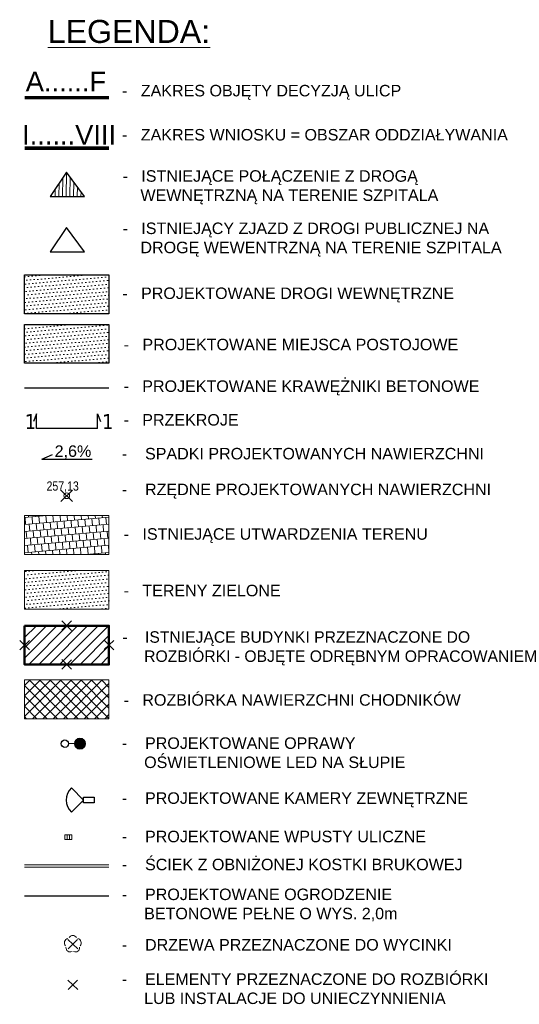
# Model space of a CAD drawing. Header units: metres. Extents: x 6555781 to 6555955, y 5574102 to 5574196.
# Tile 4 of 4: x 6555912 to 6555955, y 5574111 to 5574196. Entities that reach past the tile are written whole.
import ezdxf

# ---------------------------------------------------------------- set-up
doc = ezdxf.new("R2010")
doc.units = ezdxf.units.M
doc.header["$PDMODE"] = 35
doc.header["$PDSIZE"] = 0.5
doc.linetypes.add('HIDDEN', pattern=[9.525, 6.35, -3.175])
for name, color, linetype, lineweight in [('!EE_KABEL_OSW', 1, 'Continuous', 30), ('-- wymiary', 250, 'Continuous', 18), ('__krawężniki', 152, 'Continuous', 30), ('__likwidacje', 1, 'Continuous', 30), ('__MGB_JT_odległości', 6, 'Continuous', 90), ('__ogrodzenie', 7, 'FENCELINE1', 30), ('__opisy', 7, 'Continuous', 0), ('__przekroje', 140, 'Continuous', 30), ('__rozbiórka', 1, 'Continuous', 5), ('__rzędne', 4, 'Continuous', 15), ('__spadki', 7, 'Continuous', 30), ('__szraf kostka', 251, 'Continuous', 20), ('__szraf zieleń', 3, 'Continuous', 20), ('__tt', 30, 'Continuous', 30), ('__wpusty', 5, 'Continuous', 5), ('__ściek', 5, 'Continuous', 5), ('I-ee-teletechnika', 30, 'Continuous', 35), ('OBOP', 7, 'Continuous', 13), ('OPISY_KAMA', 7, 'Continuous', 0)]:
    doc.layers.add(name, color=color, linetype=linetype, lineweight=lineweight)
doc.layers.add('312-budynek ewidencyjny', color=251, linetype='Continuous')
doc.layers.add('__miejsca postojowe', color=7, linetype='Continuous')
doc.layers.add('__zakres inw.', color=7, linetype='Continuous', lineweight=0, true_color=0xf62c8b)
doc.layers.get('__MGB_JT_odległości').off()
doc.styles.add('arial narrow', font='ARIALN.TTF', dxfattribs={"height": 0.8})
doc.styles.add('maciek', font='tahoma.ttf', dxfattribs={"height": 1})
doc.styles.add('PIOTR', font='romans.shx', dxfattribs={"width": 0.7})
doc.styles.get("Standard").update_dxf_attribs({"font": 'arial.ttf'})
doc.linetypes.add('FENCELINE1', pattern='A,6.35,-2.54,[133,ltypeshp.shx,S=2.54,R=0,X=-2.54,Y=0],-2.54,25.4', length=36.83)

# ---------------------------------------------------------------- blocks, each defined once
blk = doc.blocks.new('wjazd')
at = {"layer": 'OPISY_KAMA', "lineweight": 5, "ltscale": 4}
h = blk.add_hatch(dxfattribs=at)
h.set_pattern_fill('LINE', color=6, scale=0.1, angle=90)
h.set_pattern_definition([(90, (-6554059.89814, -5572993.2684), (-0.3175, 2e-17), [])])
h.paths.add_polyline_path([(1656.293, 1286.896), (1654.732, 1288.999), (1653.303, 1286.896)])
at = {"layer": 'OPISY_KAMA', "color": 6, "lineweight": 30, "ltscale": 4}
for p, q in [((1654.732, 1288.999), (1653.303, 1286.896)), ((1656.293, 1286.896), (1654.732, 1288.999)), ((1653.303, 1286.896), (1656.293, 1286.896))]:
    blk.add_line(p, q, dxfattribs=at)
blk = doc.blocks.new('*U736')
at = {"linetype": 'Continuous', "lineweight": 15}
h = blk.add_hatch(color=0, dxfattribs=at)
h.dxf.hatch_style = 1
edge = h.paths.add_edge_path()
edge.add_arc((1307, 0), 481, 0, 360)
at = {"color": 0, "linetype": 'Continuous', "lineweight": 15}
blk.add_line((826, 0), (322, 0), dxfattribs=at)
blk.add_circle((1307, 0), 481, dxfattribs=at)
at = {"color": 0, "linetype": 'Continuous', "lineweight": 25}
blk.add_ellipse((0, 0), major_axis=(322, 1), ratio=1, start_param=3.141543, end_param=9.424728, dxfattribs=at)
blk = doc.blocks.new('wpust')
at = {"layer": '__wpusty'}
for p, q in [((6549616.479, 5571710.122), (6549616.116, 5571709.953)), ((6549616.564, 5571709.941), (6549616.201, 5571709.772))]:
    blk.add_line(p, q, dxfattribs=at)
blk.add_lwpolyline([(6549616.286, 5571709.59), (6549616.032, 5571710.134), (6549616.394, 5571710.303), (6549616.648, 5571709.76)], close=True, dxfattribs=at)
blk = doc.blocks.new('OBOP02_01')
at = {"layer": 'OBOP', "color": 0, "lineweight": 18}
blk.add_circle((0, 0), 0.1, dxfattribs=at)
for centre, start, end in [((-0.71, 0.23), 102.1471, 221.8529), ((0, 0.75), 30.1471, 149.8529), ((0.71, 0.23), 318.1471, 77.8529), ((-0.44, -0.61), 174.1471, 293.8529), ((0.44, -0.61), 246.1471, 5.8529)]:
    blk.add_arc(centre, 0.75, start, end, dxfattribs=at)
blk = doc.blocks.new('kamera')
at = {"layer": '__tt'}
for q in [(1654.016, 1252.961), (1654.016, 1250.84)]:
    blk.add_line((1655.077, 1251.901), q, dxfattribs=at)
blk.add_lwpolyline([(1655.077, 1252.147), (1655.988, 1252.147), (1655.988, 1251.654), (1655.077, 1251.654)], close=True, dxfattribs=at)
blk.add_arc((1655.077, 1251.901), 1.5, 135, 225, dxfattribs=at)

msp = doc.modelspace()

# ---------------------------------------------------------------- hatches: boundary and pattern name
at = {"layer": '-- wymiary'}
h = msp.add_hatch(dxfattribs=at)
h.set_pattern_fill('ANSI31', color=1, scale=0.2)
h.set_pattern_definition([(45, (201.9594, -138.74734), (-0.449012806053, 0.449012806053), [])])
h.paths.add_polyline_path([(6555912.151, 5574140.262), (6555915.821, 5574140.262), (6555919.492, 5574140.262), (6555919.492, 5574141.95), (6555919.492, 5574143.628), (6555915.821, 5574143.638), (6555912.151, 5574143.628), (6555912.151, 5574141.95)])
at = {"layer": '__rozbiórka'}
h = msp.add_hatch(dxfattribs=at)
h.set_pattern_fill('NET', color=256, scale=0.2, angle=45)
h.set_pattern_definition([(45, (6555875.7697, 5574285.25194), (-0.4490128, 0.4490128), []), (135, (6555875.7697, 5574285.25194), (-0.4490128, -0.4490128), [])])
h.paths.add_polyline_path([(6555912.151, 5574135.539), (6555919.492, 5574135.539), (6555919.492, 5574138.914), (6555912.151, 5574138.914)])
at = {"layer": '__szraf kostka', "lineweight": 20}
h = msp.add_hatch(dxfattribs=at)
h.set_pattern_fill('DOTS', color=256, scale=0.2, angle=4.92804)
h.set_pattern_definition([(4.92804, (6556077.7291, 5574201.6318), (0.1308885, 0.32996366), [0, -0.3175])])
h.paths.add_polyline_path([(6555912.151, 5574170.765), (6555919.492, 5574170.765), (6555919.492, 5574174.141), (6555912.151, 5574174.141)])
at = {"layer": '__szraf kostka', "lineweight": 20, "true_color": 0xff8080}
h = msp.add_hatch(dxfattribs=at)
h.set_pattern_fill('DOTS', color=11, scale=0.2, angle=4.928)
h.set_pattern_definition([(4.928, (6556077.7291, 5574210.1838), (0.1308887, 0.3299636), [0, -0.3175])])
h.paths.add_polyline_path([(6555912.151, 5574166.451), (6555919.492, 5574166.451), (6555919.492, 5574169.827), (6555912.151, 5574169.827)])
at = {"layer": '__szraf kostka'}
h = msp.add_hatch(dxfattribs=at)
h.set_pattern_fill('AR-B88', color=256, scale=0.003, angle=5)
h.set_pattern_definition([(5, (6555875.03376, 5574262.99764), (-0.05313, 0.6072803), []), (95, (6555875.03376, 5574262.99764), (-0.3567703, 0.5807152), [0.6096, -0.6096])])
h.paths.add_polyline_path([(6555912.151, 5574149.833), (6555919.492, 5574149.833), (6555919.492, 5574153.209), (6555912.151, 5574153.209)])
at = {"layer": '__szraf zieleń', "lineweight": 20}
h = msp.add_hatch(dxfattribs=at)
h.set_pattern_fill('DOTS', color=256, scale=0.2, angle=4.92804)
h.set_pattern_definition([(4.92804, (6556077.7291, 5574184.28762), (0.1308885, 0.32996366), [0, -0.3175])])
h.paths.add_polyline_path([(6555912.151, 5574145.056), (6555919.492, 5574145.056), (6555919.492, 5574148.432), (6555912.151, 5574148.432)])

# ---------------------------------------------------------------- linework, layer by layer
at = {"layer": '-- wymiary', "color": 1, "linetype": 'ByBlock', "lineweight": 18}
for p, q in [((6555916.246, 5574143.222), (6555915.397, 5574144.054)), ((6555915.399, 5574143.234), (6555916.244, 5574144.042)), ((6555912.575, 5574141.523), (6555911.726, 5574142.356)), ((6555911.728, 5574141.536), (6555912.573, 5574142.343)), ((6555919.917, 5574141.534), (6555919.068, 5574142.366)), ((6555919.07, 5574141.546), (6555919.914, 5574142.354)), ((6555916.246, 5574139.846), (6555915.397, 5574140.679)), ((6555915.399, 5574139.859), (6555916.244, 5574140.666))]:
    msp.add_line(p, q, dxfattribs=at)
at = {"layer": '312-budynek ewidencyjny', "linetype": 'Continuous', "lineweight": 50, "flags": 128}
msp.add_lwpolyline([(6555912.151, 5574143.628), (6555919.492, 5574143.628), (6555919.492, 5574140.252), (6555912.151, 5574140.252)], close=True, dxfattribs=at)
at = {"layer": '__krawężniki'}
msp.add_line((6555912.151, 5574164.322), (6555919.492, 5574164.322), dxfattribs=at)
at = {"layer": '__likwidacje', "color": 1}
for p, q in [((6555916.784, 5574115.529, 257.441), (6555915.915, 5574116.341, 257.441)), ((6555915.937, 5574115.521, 257.441), (6555916.762, 5574116.349, 257.441)), ((6555916.784, 5574111.991, 257.441), (6555915.915, 5574112.803, 257.441)), ((6555915.937, 5574111.983, 257.441), (6555916.762, 5574112.811, 257.441))]:
    msp.add_line(p, q, dxfattribs=at)
at = {"layer": '__miejsca postojowe', "flags": 128}
for points in [[(6555912.151, 5574174.141), (6555919.492, 5574174.141), (6555919.492, 5574170.765), (6555912.151, 5574170.765)], [(6555912.151, 5574169.827), (6555919.492, 5574169.827), (6555919.492, 5574166.451), (6555912.151, 5574166.451)]]:
    msp.add_lwpolyline(points, close=True, dxfattribs=at)
at = {"layer": '__ogrodzenie', "ltscale": 0.07}
msp.add_lwpolyline([(6555912.151, 5574120.141), (6555919.492, 5574120.141)], dxfattribs=at)
at = {"layer": '__opisy', "lineweight": 15, "ltscale": 10}
for points in [[(6555912.151, 5574174.141), (6555919.492, 5574174.141), (6555919.492, 5574170.765), (6555912.151, 5574170.765)], [(6555912.151, 5574169.827), (6555919.492, 5574169.827), (6555919.492, 5574166.451), (6555912.151, 5574166.451)], [(6555912.151, 5574153.209), (6555919.492, 5574153.209), (6555919.492, 5574149.833), (6555912.151, 5574149.833)]]:
    msp.add_lwpolyline(points, close=True, dxfattribs=at)
at = {"layer": '__przekroje'}
for p, q in [((6555913.188, 5574162.069), (6555912.921, 5574161.386)), ((6555913.188, 5574160.769), (6555913.188, 5574162.069)), ((6555918.495, 5574160.769), (6555918.495, 5574162.069)), ((6555918.495, 5574162.069), (6555918.761, 5574161.386)), ((6555918.495, 5574160.769), (6555913.188, 5574160.769))]:
    msp.add_line(p, q, dxfattribs=at)
at = {"layer": '__rozbiórka', "flags": 128}
msp.add_lwpolyline([(6555912.151, 5574138.914), (6555919.492, 5574138.914), (6555919.492, 5574135.539), (6555912.151, 5574135.539)], close=True, dxfattribs=at)
at = {"layer": '__rzędne'}
msp.add_point((6555915.821, 5574154.93), dxfattribs=at)
at = {"layer": '__spadki'}
msp.add_line((6555913.641, 5574158.11), (6555914.593, 5574158.523), dxfattribs=at)
msp.add_lwpolyline([(6555913.641, 5574158.11), (6555918.021, 5574158.11)], dxfattribs=at)
at = {"layer": '__szraf kostka', "flags": 128}
msp.add_lwpolyline([(6555912.151, 5574153.209), (6555919.492, 5574153.209), (6555919.492, 5574149.833), (6555912.151, 5574149.833)], close=True, dxfattribs=at)
at = {"layer": '__szraf zieleń'}
for points in [[(6555912.151, 5574148.432), (6555919.492, 5574148.432), (6555919.492, 5574145.056), (6555912.151, 5574145.056)], [(6555912.151, 5574138.914), (6555919.492, 5574138.914), (6555919.492, 5574135.539), (6555912.151, 5574135.539)]]:
    msp.add_lwpolyline(points, close=True, dxfattribs=at)
at = {"layer": '__szraf zieleń', "flags": 128}
msp.add_lwpolyline([(6555912.151, 5574148.432), (6555919.492, 5574148.432), (6555919.492, 5574145.056), (6555912.151, 5574145.056)], close=True, dxfattribs=at)
at = {"layer": '__zakres inw.', "linetype": 'HIDDEN', "ltscale": 0.3, "const_width": 0.3}
msp.add_lwpolyline([(6555912.151, 5574189.549), (6555919.492, 5574189.549)], dxfattribs=at)
at = {"layer": '__zakres inw.', "color": 30, "linetype": 'HIDDEN', "ltscale": 0.3, "const_width": 0.3}
msp.add_lwpolyline([(6555912.151, 5574185.156), (6555919.492, 5574185.156)], dxfattribs=at)
at = {"layer": '__ściek'}
for p, q in [((6555912.151, 5574122.836), (6555919.492, 5574122.836)), ((6555912.151, 5574122.636), (6555919.492, 5574122.636))]:
    msp.add_line(p, q, dxfattribs=at)
at = {"layer": 'OPISY_KAMA', "color": 6, "lineweight": 30, "ltscale": 4}
for p, q in [((6555915.796, 5574178.262), (6555914.367, 5574176.159)), ((6555917.357, 5574176.159), (6555915.796, 5574178.262)), ((6555914.367, 5574176.159), (6555917.357, 5574176.159))]:
    msp.add_line(p, q, dxfattribs=at)

# ---------------------------------------------------------------- block references
at = {"layer": '!EE_KABEL_OSW', "xscale": 0.001, "yscale": 0.001, "zscale": 0.001}
msp.add_blockref('*U736', (6555915.66, 5574133.37), dxfattribs=at)
at = {"layer": '__MGB_JT_odległości'}
msp.add_blockref('wjazd', (6554261.064, 5572894.067), dxfattribs=at)
at = {"layer": '__wpusty', "rotation": 244.9464372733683}
msp.add_blockref('wpust', (4281970.815, 13866929.315), dxfattribs=at)
at = {"layer": 'I-ee-teletechnika', "lineweight": 18, "rotation": 359.9999999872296}
msp.add_blockref('kamera', (6554262.205, 5572876.566), dxfattribs=at)
at = {"layer": 'OBOP', "color": 96, "lineweight": 18, "true_color": 0x008000, "xscale": 0.5, "yscale": 0.5, "zscale": 0.5}
msp.add_blockref('OBOP02_01', (6555916.349, 5574115.935, 257.441), dxfattribs=at)

# ---------------------------------------------------------------- texts
at = {"layer": '__opisy', "color": 0, "lineweight": 15, "ltscale": 10, "attachment_point": 4, "style": 'PIOTR'}
for s, insert, char_height, width in [('{\\L\\W1;\\fArial|b0|i0|c0|p34;LEGENDA:}', (6555914.169, 5574195.299), 2, 14.1296), ('{\\W1;\\fArial|b0|i0|c238|p34;-   \\C256;ZAKRES OBJĘTY DECYZJĄ ULICP}', (6555920.637, 5574190.013), 1, 24.49314), ('{\\W1;\\fArial|b0|i0|c238|p34;-   \\C256;ZAKRES WNIOSKU = OBSZAR ODDZIAŁYWANIA}', (6555920.637, 5574186.321), 1, 33.74566), ('{\\W1;\\fArial|b0|i0|c238|p34;-   PROJEKTOWANE DROGI WEWNĘTRZNE}', (6555920.66, 5574172.391), 1, 29.57881), ('{\\W1;\\fArial|b0|i0|c238|p34;-   PROJEKTOWANE MIEJSCA POSTOJOWE}', (6555920.782, 5574168.076), 1, 30.20303), ('\\A1;{\\W1;\\fArial|b0|i0|c238|p34;-   \\C256;PROJEKTOWANE KRAWĘŻNIKI BETONOWE}', (6555920.763, 5574164.31), 1, 31.76987), ('\\A1;{\\W1;\\fArial|b0|i0|c238|p34;-   \\C256;PRZEKROJE}', (6555920.763, 5574161.526), 1, 10.01296), ('\\A1;{\\W1;\\fArial|b0|i0|c238|p34;-   \\C256; SPADKI PROJEKTOWANYCH NAWIERZCHNI}', (6555920.616, 5574158.586), 1, 33.03697), ('{\\W1;\\fArial|b0|i0|c238|p34;-   ISTNIEJĄCE UTWARDZENIA TERENU}', (6555920.782, 5574151.459), 1, 30.20303), ('{\\W1;\\fArial|b0|i0|c238|p34;-   TERENY ZIELONE}', (6555920.771, 5574146.681), 1, 14.60323), ('{\\W1;\\fArial|b0|i0|c238|p34;-    ISTNIEJĄCE BUDYNKI PRZEZNACZONE DO \\P     ROZBIÓRKI - OBJĘTE ODRĘBNYM OPRACOWANIEM}', (6555920.66, 5574141.661), 1, 37.69436), ('{\\W1;\\fArial|b0|i0|c238|p34;-   ROZBIÓRKA NAWIERZCHNI CHODNIKÓW}', (6555920.771, 5574137.164), 1, 30.05012), ('\\A1;{\\W1;\\fArial|b0|i0|c238|p34;-   \\C256; PROJEKTOWANE OPRAWY \\P     OŚWIETLENIOWE LED NA SŁUPIE }', (6555920.616, 5574132.577), 1, 25.60865), ('\\A1;{\\W1;\\fArial|b0|i0|c238|p34;-   \\C256; PROJEKTOWANE KAMERY ZEWNĘTRZNE}', (6555920.616, 5574128.485), 1, 31.36319), ('\\A1;{\\W1;\\fArial|b0|i0|c238|p34;-   \\C256; PROJEKTOWANE\\C0; OGRODZENIE \\P     BETONOWE PEŁNE O WYS. 2,0m}', (6555920.616, 5574119.338), 1, 24.13045), ('\\A1;{\\W1;\\fArial|b0|i0|c238|p34;-   \\C256; DRZEWA PRZEZNACZONE DO WYCINKI}', (6555920.616, 5574115.874), 1, 29.4145), ('\\A1;{\\W1;\\fArial|b0|i0|c238|p34;-   \\C256; ELEMENTY PRZEZNACZONE DO ROZBIÓRKI \\P     LUB INSTALACJE DO UNIECZYNNIENIA}', (6555920.616, 5574112.053), 1, 32.58416)]:
    msp.add_mtext(s, dxfattribs=dict(at, insert=insert, char_height=char_height, width=width))
at = {"layer": '__opisy', "lineweight": 15, "ltscale": 10, "char_height": 1, "attachment_point": 4, "style": 'PIOTR'}
for s, insert, width in [('{\\W1;\\fArial|b0|i0|c238|p34;-   ISTNIEJĄCE POŁĄCZENIE Z DROGĄ \\P    WEWNĘTRZNĄ NA TERENIE SZPITALA}', (6555920.681, 5574181.757), 28.31158), ('{\\W1;\\fArial|b0|i0|c238|p34;-   ISTNIEJĄCY ZJAZD Z DROGI PUBLICZNEJ NA  \\P    DROGĘ WEWENTRZNĄ NA TERENIE SZPITALA}', (6555920.681, 5574177.207), 33.97169)]:
    msp.add_mtext(s, dxfattribs=dict(at, insert=insert, width=width))
at = {"layer": '__opisy', "color": 0, "lineweight": 15, "ltscale": 10, "char_height": 1, "attachment_point": 4, "style": 'PIOTR'}
for s, insert in [('\\A1;{\\W1;\\fArial|b0|i0|c238|p34;-   \\C256; RZĘDNE PROJEKTOWANYCH NAWIERZCHNI}', (6555920.616, 5574155.331)), ('\\A1;{\\W1;\\fArial|b0|i0|c238|p34;-   \\C256; PROJEKTOWANE\\C0; WPUSTY ULICZNE}', (6555920.616, 5574125.289)), ('\\A1;{\\W1;\\fArial|b0|i0|c238|p34;-   \\C256; ŚCIEK Z OBNIŻONEJ KOSTKI BRUKOWEJ}', (6555920.616, 5574122.855))]:
    msp.add_mtext(s, dxfattribs=dict(at, insert=insert))
at = {"layer": '__przekroje', "char_height": 1.3, "width": 1.01003, "attachment_point": 1, "rotation": 360, "style": 'maciek'}
for insert in [(6555912.177, 5574162.03), (6555918.908, 5574162.03)]:
    msp.add_mtext('1', dxfattribs=dict(at, insert=insert))
at = {"layer": '__rzędne', "insert": (6555914.065, 5574156.175), "char_height": 0.8, "width": 2.70985, "attachment_point": 1, "style": 'arial narrow'}
msp.add_mtext('257,13', dxfattribs=at)
at = {"layer": '__spadki', "insert": (6555914.771, 5574159.312), "char_height": 1, "width": 2.0191, "attachment_point": 1, "rotation": 360}
msp.add_mtext('2,6%', dxfattribs=at)
at = {"layer": '__zakres inw.', "ltscale": 8, "insert": (6555912.252, 5574191.809), "char_height": 1.7, "width": 7.57804, "attachment_point": 1}
msp.add_mtext('A......F', dxfattribs=at)
at = {"layer": '__zakres inw.', "color": 30, "linetype": 'HIDDEN', "ltscale": 0.3, "insert": (6555911.936, 5574187.177), "char_height": 1.7, "width": 0.65982, "attachment_point": 1}
msp.add_mtext('I......VIII', dxfattribs=at)

doc.saveas('drawing.dxf')
